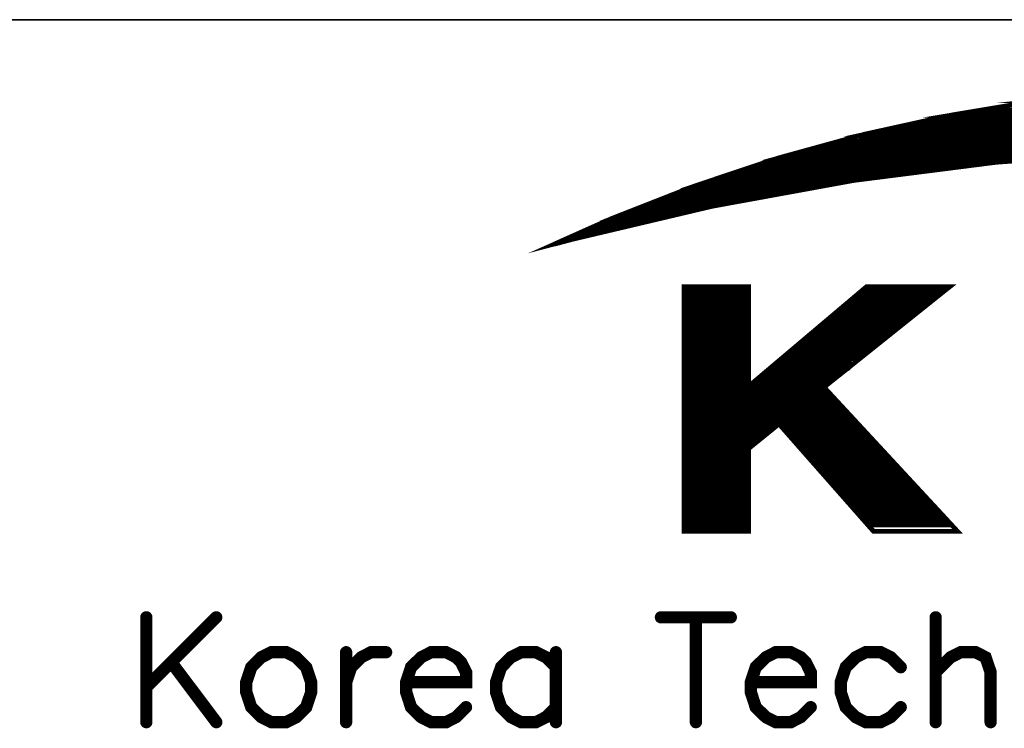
# Model space of a CAD drawing. Header units: millimetres. Extents: x 4065 to 8083, y -652 to 5416.
# Tile 70 of 256: x 6629 to 6677, y 1258 to 1293. Entities that reach past the tile are written whole.
import ezdxf

# ---------------------------------------------------------------- set-up
doc = ezdxf.new("R2010")
doc.units = ezdxf.units.MM
doc.header["$LTSCALE"] = 0.8
doc.layers.get('0').update_dxf_attribs({"linetype": 'CONTINUOUS', "lineweight": 0})

# ---------------------------------------------------------------- blocks, each defined once
blk = doc.blocks.new('SMOOTH_0$0254')
at = {"const_width": 0.0127}
blk.add_lwpolyline([(-0.00635, 0, 1), (0.00635, 0, 1)], format="xyb", close=True, dxfattribs=at)
blk = doc.blocks.new('SMOOTH_0$064516')
at = {"const_width": 0.0323}
blk.add_lwpolyline([(-0.0161, 0, 1), (0.0161, 0, 1)], format="xyb", close=True, dxfattribs=at)
blk = doc.blocks.new('logo')
at = {"color": 7}
for points, const_width in [([(-3495.641, 5338.044), (-3491.64, 5339.83), (-3485.861, 5342.097), (-3479.97, 5344.064), (-3473.985, 5345.713), (-3467.914, 5347.052), (-3461.791, 5348.074)], 0.338), ([(-3454.81, 5344.51), (-3464.814, 5343.755), (-3474.775, 5342.484), (-3484.65, 5340.681), (-3494.422, 5338.371), (-3495.641, 5338.044)], 0.338), ([(-3421.603, 5346.729), (-3469.272, 5346.729)], 0.338), ([(-3418.222, 5345.884), (-3472.483, 5345.884)], 0.338), ([(-3470.624, 5346.391), (-3420.251, 5346.391)], 0.338), ([(-3475.526, 5345.207), (-3415.518, 5345.207)], 0.338), ([(-3474.343, 5345.546), (-3416.87, 5345.546)], 0.338), ([(-3476.202, 5344.954), (-3414.588, 5344.954)], 0.338), ([(-3478.738, 5344.278), (-3459.298, 5344.278)], 0.338), ([(-3482.034, 5343.264), (-3469.948, 5343.264)], 0.338), ([(-3481.273, 5343.517), (-3467.75, 5343.517)], 0.338), ([(-3472.061, 5343.095), (-3471.131, 5343.095)], 0.338), ([(-3469.863, 5343.348), (-3469.271, 5343.348)], 0.338), ([(-3467.75, 5343.602), (-3467.328, 5343.602)], 0.338), ([(-3483.555, 5342.756), (-3473.836, 5342.756)], 0.338), ([(-3482.71, 5343.01), (-3471.976, 5343.01)], 0.338), ([(-3473.92, 5342.841), (-3473.159, 5342.841)], 0.338), ([(-3486.006, 5341.911), (-3478.738, 5341.911)], 0.338), ([(-3484.823, 5342.249), (-3476.625, 5342.249)], 0.338), ([(-3480.005, 5341.742), (-3479.752, 5341.742)], 0.338), ([(-3487.866, 5341.151), (-3483.048, 5341.151)], 0.338), ([(-3487.189, 5341.404), (-3481.611, 5341.404)], 0.338), ([(-3486.682, 5341.658), (-3480.09, 5341.658)], 0.338), ([(-3483.133, 5341.235), (-3482.541, 5341.235)], 0.338), ([(-3481.611, 5341.489), (-3481.104, 5341.489)], 0.338), ([(-3492.683, 5338.869), (-3489.049, 5340.559)], 0.338), ([(-3489.387, 5340.474), (-3491.584, 5339.545)], 0.338), ([(-3491.415, 5339.207), (-3488.626, 5340.559)], 0.338), ([(-3490.401, 5339.46), (-3488.204, 5340.559)], 0.338), ([(-3488.457, 5340.897), (-3484.485, 5340.897)], 0.338), ([(-3488.373, 5340.474), (-3486.091, 5340.474)], 0.338), ([(-3484.4, 5340.982), (-3483.809, 5340.982)], 0.338), ([(-3493.613, 5338.7), (-3491.584, 5339.629)], 0.338), ([(-3489.133, 5340.052), (-3488.035, 5340.052)], 0.338), ([(-3488.626, 5340.221), (-3487.02, 5340.221)], 0.338), ([(-3486.344, 5335.065), (-3486.344, 5318.162)], 0.338), ([(-3486.091, 5318.077), (-3486.091, 5334.981)], 0.338), ([(-3485.837, 5318.077), (-3485.837, 5334.981)], 0.338), ([(-3485.584, 5318.077), (-3485.584, 5334.981)], 0.338), ([(-3485.33, 5318.077), (-3485.33, 5334.981)], 0.338), ([(-3485.076, 5318.077), (-3485.076, 5334.981)], 0.338), ([(-3484.823, 5318.077), (-3484.823, 5334.981)], 0.338), ([(-3484.569, 5317.993), (-3484.569, 5334.896)], 0.338), ([(-3484.316, 5317.993), (-3484.316, 5334.896)], 0.338), ([(-3484.062, 5318.077), (-3484.062, 5334.981)], 0.338), ([(-3483.893, 5335.065), (-3483.893, 5317.993)], 0.338), ([(-3483.724, 5318.077), (-3483.724, 5334.981)], 0.338), ([(-3483.471, 5318.077), (-3483.471, 5334.981)], 0.338), ([(-3483.217, 5318.077), (-3483.217, 5334.981)], 0.338), ([(-3482.963, 5318.077), (-3482.963, 5334.981)], 0.338), ([(-3482.71, 5318.077), (-3482.71, 5334.981)], 0.338), ([(-3482.456, 5318.077), (-3482.456, 5334.981)], 0.338), ([(-3482.203, 5317.993), (-3482.203, 5334.896)], 0.338), ([(-3474.681, 5334.22), (-3469.187, 5334.22)], 0.338), ([(-3474.427, 5334.474), (-3468.933, 5334.474)], 0.338), ([(-3474.174, 5334.727), (-3468.494, 5334.727)], 0.338), ([(-3475.61, 5333.459), (-3470.201, 5333.459)], 0.338), ([(-3475.357, 5333.713), (-3469.863, 5333.713)], 0.338), ([(-3475.103, 5333.967), (-3469.61, 5333.967)], 0.338), ([(-3476.287, 5332.952), (-3470.793, 5332.952)], 0.338), ([(-3475.948, 5333.206), (-3470.455, 5333.206)], 0.338), ([(-3477.216, 5332.192), (-3471.723, 5332.192)], 0.338), ([(-3476.878, 5332.445), (-3471.469, 5332.445)], 0.338), ([(-3476.54, 5332.699), (-3471.215, 5332.699)], 0.338), ([(-3478.061, 5331.431), (-3472.737, 5331.431)], 0.338), ([(-3477.723, 5331.685), (-3472.399, 5331.685)], 0.338), ([(-3477.47, 5331.938), (-3472.145, 5331.938)], 0.338), ([(-3478.653, 5330.924), (-3473.413, 5330.924)], 0.338), ([(-3478.399, 5331.177), (-3473.075, 5331.177)], 0.338), ([(-3479.498, 5330.163), (-3474.343, 5330.163)], 0.338), ([(-3479.245, 5330.417), (-3474.005, 5330.417)], 0.338), ([(-3478.991, 5330.67), (-3473.666, 5330.67)], 0.338), ([(-3480.428, 5329.403), (-3475.272, 5329.403)], 0.338), ([(-3480.174, 5329.656), (-3474.934, 5329.656), (-3474.934, 5329.572), (-3474.85, 5329.656)], 0.338), ([(-3479.836, 5329.91), (-3474.681, 5329.91)], 0.338), ([(-3481.442, 5328.642), (-3476.202, 5328.642)], 0.338), ([(-3481.104, 5328.895), (-3475.948, 5328.895)], 0.338), ([(-3480.766, 5329.149), (-3475.61, 5329.149)], 0.338), ([(-3481.696, 5328.388), (-3476.54, 5328.388)], 0.338), ([(-3482.372, 5327.374), (-3476.287, 5327.374)], 0.338), ([(-3482.203, 5327.797), (-3476.709, 5327.797)], 0.338), ([(-3482.203, 5327.543), (-3476.456, 5327.543)], 0.338), ([(-3482.372, 5327.036), (-3476.117, 5327.036)], 0.338), ([(-3482.287, 5326.867), (-3475.864, 5326.867)], 0.338), ([(-3482.203, 5327.205), (-3476.117, 5327.205)], 0.338), ([(-3475.441, 5326.36), (-3482.372, 5326.36)], 0.338), ([(-3482.372, 5326.191), (-3475.272, 5326.191)], 0.338), ([(-3482.287, 5326.529), (-3475.526, 5326.529)], 0.338), ([(-3482.287, 5325.937), (-3475.019, 5325.937)], 0.338), ([(-3482.456, 5325.261), (-3480.428, 5325.261)], 0.338), ([(-3482.203, 5325.684), (-3474.765, 5325.684)], 0.338), ([(-3479.667, 5325.261), (-3474.427, 5325.261)], 0.338), ([(-3482.287, 5325.092), (-3480.681, 5325.092)], 0.338), ([(-3482.287, 5324.923), (-3480.851, 5324.923)], 0.338), ([(-3482.287, 5324.5), (-3481.273, 5324.5)], 0.338), ([(-3482.203, 5324.754), (-3481.02, 5324.754)], 0.338), ([(-3479.498, 5325.008), (-3474.174, 5325.008)], 0.338), ([(-3479.16, 5324.754), (-3473.92, 5324.754)], 0.338), ([(-3478.991, 5324.5), (-3473.666, 5324.5)], 0.338), ([(-3482.372, 5324.247), (-3481.527, 5324.247)], 0.338), ([(-3482.372, 5324.078), (-3481.865, 5324.078)], 0.338), ([(-3478.738, 5324.247), (-3473.497, 5324.247)], 0.338), ([(-3478.569, 5323.993), (-3473.244, 5323.993)], 0.338), ([(-3478.399, 5323.74), (-3472.99, 5323.74)], 0.338), ([(-3478.146, 5323.486), (-3472.737, 5323.486)], 0.338), ([(-3477.892, 5323.233), (-3472.483, 5323.233)], 0.338), ([(-3477.723, 5322.979), (-3472.314, 5322.979)], 0.338), ([(-3477.47, 5322.726), (-3472.061, 5322.726)], 0.338), ([(-3477.216, 5322.472), (-3471.807, 5322.472)], 0.338), ([(-3476.963, 5322.218), (-3471.638, 5322.218)], 0.338), ([(-3476.794, 5321.965), (-3471.384, 5321.965)], 0.338), ([(-3476.54, 5321.711), (-3471.131, 5321.711)], 0.338), ([(-3476.371, 5321.458), (-3470.877, 5321.458)], 0.338), ([(-3476.117, 5321.204), (-3470.624, 5321.204)], 0.338), ([(-3475.864, 5320.951), (-3470.37, 5320.951)], 0.338), ([(-3475.695, 5320.697), (-3470.201, 5320.697)], 0.338), ([(-3475.441, 5320.444), (-3469.948, 5320.444)], 0.338), ([(-3475.188, 5320.19), (-3469.694, 5320.19)], 0.338), ([(-3475.019, 5319.936), (-3469.525, 5319.936)], 0.338), ([(-3474.85, 5319.683), (-3469.271, 5319.683)], 0.338), ([(-3474.596, 5319.429), (-3469.018, 5319.429)], 0.338), ([(-3474.258, 5319.176), (-3468.764, 5319.176)], 0.338), ([(-3474.089, 5318.922), (-3468.511, 5318.922)], 0.338), ([(-3473.92, 5318.669), (-3468.257, 5318.669)], 0.338), ([(-3473.666, 5318.415), (-3468.004, 5318.415)], 0.338), ([(-3519.273, 5311.965), (-3524.159, 5307.079)], 0.859), ([(-3524.159, 5311.965), (-3524.159, 5304.641)], 0.859), ([(-3488.222, 5311.965), (-3483.345, 5311.965)], 0.859), ([(-3485.783, 5311.965), (-3485.783, 5304.641)], 0.859), ([(-3469.038, 5311.965), (-3469.038, 5304.641)], 0.859), ([(-3515.434, 5309.527), (-3516.13, 5309.175), (-3516.834, 5308.479), (-3517.178, 5307.431), (-3517.178, 5306.736), (-3516.834, 5305.688), (-3516.13, 5304.993), (-3515.434, 5304.641), (-3514.387, 5304.641), (-3513.691, 5304.993), (-3512.996, 5305.688), (-3512.644, 5306.736), (-3512.644, 5307.431), (-3512.996, 5308.479), (-3513.691, 5309.175), (-3514.387, 5309.527), (-3515.434, 5309.527)], 0.859), ([(-3510.205, 5307.431), (-3509.853, 5308.479), (-3509.157, 5309.175), (-3508.462, 5309.527), (-3507.414, 5309.527)], 0.859), ([(-3510.205, 5309.527), (-3510.205, 5304.641)], 0.859), ([(-3506.014, 5307.431), (-3501.833, 5307.431), (-3501.833, 5308.127), (-3502.176, 5308.823), (-3502.528, 5309.175), (-3503.224, 5309.527), (-3504.271, 5309.527), (-3504.967, 5309.175), (-3505.671, 5308.479), (-3506.014, 5307.431), (-3506.014, 5306.736), (-3505.671, 5305.688), (-3504.967, 5304.993), (-3504.271, 5304.641), (-3503.224, 5304.641), (-3502.528, 5304.993), (-3501.833, 5305.688)], 0.859), ([(-3495.555, 5308.479), (-3496.251, 5309.175), (-3496.946, 5309.527), (-3497.994, 5309.527), (-3498.69, 5309.175), (-3499.385, 5308.479), (-3499.737, 5307.431), (-3499.737, 5306.736), (-3499.385, 5305.688), (-3498.69, 5304.993), (-3497.994, 5304.641), (-3496.946, 5304.641), (-3496.251, 5304.993), (-3495.555, 5305.688)], 0.859), ([(-3495.555, 5309.527), (-3495.555, 5304.641)], 0.859), ([(-3481.945, 5307.431), (-3477.763, 5307.431), (-3477.763, 5308.127), (-3478.106, 5308.823), (-3478.459, 5309.175), (-3479.154, 5309.527), (-3480.202, 5309.527), (-3480.897, 5309.175), (-3481.601, 5308.479), (-3481.945, 5307.431), (-3481.945, 5306.736), (-3481.601, 5305.688), (-3480.897, 5304.993), (-3480.202, 5304.641), (-3479.154, 5304.641), (-3478.459, 5304.993), (-3477.763, 5305.688)], 0.859), ([(-3471.477, 5308.479), (-3472.181, 5309.175), (-3472.877, 5309.527), (-3473.925, 5309.527), (-3474.62, 5309.175), (-3475.316, 5308.479), (-3475.668, 5307.431), (-3475.668, 5306.736), (-3475.316, 5305.688), (-3474.62, 5304.993), (-3473.925, 5304.641), (-3472.877, 5304.641), (-3472.181, 5304.993), (-3471.477, 5305.688)], 0.859), ([(-3469.038, 5308.127), (-3467.991, 5309.175), (-3467.295, 5309.527), (-3466.248, 5309.527), (-3465.552, 5309.175), (-3465.2, 5308.127), (-3465.2, 5304.641)], 0.859), ([(-3522.416, 5308.823), (-3519.273, 5304.641)], 0.859)]:
    blk.add_lwpolyline(points, dxfattribs=dict(at, const_width=const_width))
at = {"color": 7, "const_width": 0.338}
for points in [[(-3465.91, 5347.379), (-3461.851, 5348.057), (-3429.228, 5348.057), (-3424.695, 5347.379)], [(-3461.782, 5348.065), (-3459.73, 5348.297), (-3430.835, 5348.297), (-3429.285, 5348.065)], [(-3467.914, 5347.044), (-3465.91, 5347.379), (-3424.695, 5347.379), (-3423.06, 5347.044)], [(-3472.036, 5346.133), (-3467.922, 5347.044), (-3423.06, 5347.044), (-3418.615, 5346.133)], [(-3473.976, 5345.704), (-3472.036, 5346.133), (-3418.607, 5346.133), (-3416.958, 5345.704)], [(-3477.436, 5344.751), (-3473.976, 5345.704), (-3416.958, 5345.704), (-3413.297, 5344.751)], [(-3479.961, 5344.055), (-3478.278, 5344.519), (-3454.81, 5344.519), (-3460.948, 5344.055)], [(-3478.278, 5344.519), (-3477.436, 5344.751), (-3444.78, 5344.751), (-3454.81, 5344.519)], [(-3484.645, 5342.492), (-3480.843, 5343.763), (-3464.822, 5343.763), (-3474.775, 5342.493)], [(-3480.843, 5343.763), (-3480.817, 5343.772), (-3464.814, 5343.772), (-3464.822, 5343.763)], [(-3480.818, 5343.772), (-3479.97, 5344.055), (-3460.949, 5344.055), (-3464.7, 5343.772)], [(-3464.814, 5343.763), (-3464.814, 5343.772), (-3464.7, 5343.772), (-3464.814, 5343.763)], [(-3485.852, 5342.089), (-3484.645, 5342.492), (-3474.775, 5342.492), (-3476.985, 5342.089)], [(-3489.423, 5340.689), (-3485.861, 5342.089), (-3476.985, 5342.089), (-3484.65, 5340.689)], [(-3491.631, 5339.822), (-3489.423, 5340.689), (-3484.658, 5340.689), (-3488.321, 5339.822)], [(-3494.873, 5338.379), (-3491.631, 5339.822), (-3488.321, 5339.822), (-3494.413, 5338.379)], [(-3495.53, 5338.087), (-3494.422, 5338.379), (-3494.873, 5338.379), (-3495.53, 5338.087)], [(-3486.616, 5328.092), (-3486.616, 5335.065), (-3482.108, 5335.065), (-3482.108, 5328.092)], [(-3482.108, 5328.092), (-3473.856, 5335.065), (-3468.051, 5335.065), (-3476.771, 5328.092)], [(-3486.616, 5328.04), (-3486.616, 5328.092), (-3476.771, 5328.092), (-3476.836, 5328.04)], [(-3486.616, 5325.473), (-3486.616, 5328.04), (-3476.836, 5328.04), (-3474.458, 5325.473)], [(-3486.616, 5323.747), (-3486.616, 5325.473), (-3479.978, 5325.473), (-3482.108, 5323.747)], [(-3473.375, 5317.968), (-3479.978, 5325.473), (-3474.458, 5325.473), (-3467.51, 5317.968)], [(-3486.616, 5317.968), (-3486.616, 5323.747), (-3482.108, 5323.747), (-3482.108, 5317.968)]]:
    blk.add_lwpolyline(points, close=True, dxfattribs=at)
at = {"color": 7, "xscale": 13.31, "yscale": 13.31, "zscale": 13.31}
for name, p in [('SMOOTH_0$0254', (-3465.91, 5347.379)), ('SMOOTH_0$0254', (-3465.91, 5347.379)), ('SMOOTH_0$0254', (-3469.272, 5346.729)), ('SMOOTH_0$0254', (-3467.922, 5347.044)), ('SMOOTH_0$0254', (-3467.914, 5347.052)), ('SMOOTH_0$0254', (-3467.914, 5347.044)), ('SMOOTH_0$0254', (-3472.483, 5345.884)), ('SMOOTH_0$0254', (-3472.036, 5346.133)), ('SMOOTH_0$0254', (-3472.036, 5346.133)), ('SMOOTH_0$0254', (-3470.624, 5346.391)), ('SMOOTH_0$0254', (-3475.526, 5345.207)), ('SMOOTH_0$0254', (-3474.343, 5345.546)), ('SMOOTH_0$0254', (-3473.985, 5345.713)), ('SMOOTH_0$0254', (-3473.976, 5345.704)), ('SMOOTH_0$0254', (-3473.976, 5345.704)), ('SMOOTH_0$0254', (-3478.278, 5344.519)), ('SMOOTH_0$0254', (-3478.278, 5344.519)), ('SMOOTH_0$0254', (-3477.436, 5344.751)), ('SMOOTH_0$0254', (-3477.436, 5344.751)), ('SMOOTH_0$0254', (-3476.202, 5344.954)), ('SMOOTH_0$0254', (-3480.843, 5343.763)), ('SMOOTH_0$0254', (-3480.843, 5343.763)), ('SMOOTH_0$0254', (-3480.818, 5343.772)), ('SMOOTH_0$0254', (-3480.817, 5343.772)), ('SMOOTH_0$0254', (-3479.97, 5344.064)), ('SMOOTH_0$0254', (-3479.97, 5344.055)), ('SMOOTH_0$0254', (-3479.961, 5344.055)), ('SMOOTH_0$0254', (-3478.738, 5344.278)), ('SMOOTH_0$0254', (-3464.822, 5343.763)), ('SMOOTH_0$0254', (-3464.822, 5343.763)), ('SMOOTH_0$0254', (-3464.814, 5343.772)), ('SMOOTH_0$0254', (-3464.814, 5343.772)), ('SMOOTH_0$0254', (-3464.814, 5343.763)), ('SMOOTH_0$0254', (-3464.814, 5343.763)), ('SMOOTH_0$0254', (-3464.814, 5343.755)), ('SMOOTH_0$0254', (-3464.7, 5343.772)), ('SMOOTH_0$0254', (-3464.7, 5343.772)), ('SMOOTH_0$0254', (-3482.034, 5343.264)), ('SMOOTH_0$0254', (-3481.273, 5343.517)), ('SMOOTH_0$0254', (-3472.061, 5343.095)), ('SMOOTH_0$0254', (-3471.131, 5343.095)), ('SMOOTH_0$0254', (-3469.948, 5343.264)), ('SMOOTH_0$0254', (-3469.863, 5343.348)), ('SMOOTH_0$0254', (-3469.271, 5343.348)), ('SMOOTH_0$0254', (-3467.75, 5343.602)), ('SMOOTH_0$0254', (-3467.75, 5343.517)), ('SMOOTH_0$0254', (-3467.328, 5343.602)), ('SMOOTH_0$0254', (-3484.645, 5342.492)), ('SMOOTH_0$0254', (-3484.645, 5342.492)), ('SMOOTH_0$0254', (-3483.555, 5342.756)), ('SMOOTH_0$0254', (-3482.71, 5343.01)), ('SMOOTH_0$0254', (-3474.775, 5342.493)), ('SMOOTH_0$0254', (-3474.775, 5342.492)), ('SMOOTH_0$0254', (-3474.775, 5342.484)), ('SMOOTH_0$0254', (-3473.92, 5342.841)), ('SMOOTH_0$0254', (-3473.836, 5342.756)), ('SMOOTH_0$0254', (-3473.159, 5342.841)), ('SMOOTH_0$0254', (-3471.976, 5343.01)), ('SMOOTH_0$0254', (-3486.006, 5341.911)), ('SMOOTH_0$0254', (-3485.861, 5342.097)), ('SMOOTH_0$0254', (-3485.861, 5342.089)), ('SMOOTH_0$0254', (-3485.852, 5342.089)), ('SMOOTH_0$0254', (-3484.823, 5342.249)), ('SMOOTH_0$0254', (-3480.005, 5341.742)), ('SMOOTH_0$0254', (-3479.752, 5341.742)), ('SMOOTH_0$0254', (-3478.738, 5341.911)), ('SMOOTH_0$0254', (-3476.985, 5342.089)), ('SMOOTH_0$0254', (-3476.985, 5342.089)), ('SMOOTH_0$0254', (-3476.625, 5342.249)), ('SMOOTH_0$0254', (-3487.866, 5341.151)), ('SMOOTH_0$0254', (-3487.189, 5341.404)), ('SMOOTH_0$0254', (-3486.682, 5341.658)), ('SMOOTH_0$0254', (-3483.133, 5341.235)), ('SMOOTH_0$0254', (-3483.048, 5341.151)), ('SMOOTH_0$0254', (-3482.541, 5341.235)), ('SMOOTH_0$0254', (-3481.611, 5341.489)), ('SMOOTH_0$0254', (-3481.611, 5341.404)), ('SMOOTH_0$0254', (-3481.104, 5341.489)), ('SMOOTH_0$0254', (-3480.09, 5341.658)), ('SMOOTH_0$0254', (-3489.423, 5340.689)), ('SMOOTH_0$0254', (-3489.423, 5340.689)), ('SMOOTH_0$0254', (-3489.387, 5340.474)), ('SMOOTH_0$0254', (-3489.049, 5340.559)), ('SMOOTH_0$0254', (-3488.626, 5340.559)), ('SMOOTH_0$0254', (-3488.457, 5340.897)), ('SMOOTH_0$0254', (-3488.373, 5340.474)), ('SMOOTH_0$0254', (-3488.204, 5340.559)), ('SMOOTH_0$0254', (-3486.091, 5340.474)), ('SMOOTH_0$0254', (-3484.658, 5340.689)), ('SMOOTH_0$0254', (-3484.65, 5340.689)), ('SMOOTH_0$0254', (-3484.65, 5340.681)), ('SMOOTH_0$0254', (-3484.485, 5340.897)), ('SMOOTH_0$0254', (-3484.4, 5340.982)), ('SMOOTH_0$0254', (-3483.809, 5340.982)), ('SMOOTH_0$0254', (-3491.64, 5339.83)), ('SMOOTH_0$0254', (-3491.631, 5339.822)), ('SMOOTH_0$0254', (-3491.631, 5339.822)), ('SMOOTH_0$0254', (-3491.584, 5339.629)), ('SMOOTH_0$0254', (-3489.133, 5340.052)), ('SMOOTH_0$0254', (-3488.626, 5340.221)), ('SMOOTH_0$0254', (-3488.321, 5339.822)), ('SMOOTH_0$0254', (-3488.321, 5339.822)), ('SMOOTH_0$0254', (-3488.035, 5340.052)), ('SMOOTH_0$0254', (-3487.02, 5340.221)), ('SMOOTH_0$0254', (-3491.584, 5339.545)), ('SMOOTH_0$0254', (-3491.415, 5339.207)), ('SMOOTH_0$0254', (-3490.401, 5339.46)), ('SMOOTH_0$0254', (-3494.873, 5338.379)), ('SMOOTH_0$0254', (-3494.873, 5338.379)), ('SMOOTH_0$0254', (-3494.422, 5338.379)), ('SMOOTH_0$0254', (-3494.422, 5338.371)), ('SMOOTH_0$0254', (-3494.413, 5338.379)), ('SMOOTH_0$0254', (-3493.613, 5338.7)), ('SMOOTH_0$0254', (-3492.683, 5338.869)), ('SMOOTH_0$0254', (-3495.641, 5338.044)), ('SMOOTH_0$0254', (-3495.641, 5338.044)), ('SMOOTH_0$0254', (-3495.53, 5338.087)), ('SMOOTH_0$0254', (-3495.53, 5338.087)), ('SMOOTH_0$0254', (-3486.616, 5335.065)), ('SMOOTH_0$0254', (-3486.344, 5335.065)), ('SMOOTH_0$0254', (-3486.091, 5334.981)), ('SMOOTH_0$0254', (-3485.837, 5334.981)), ('SMOOTH_0$0254', (-3485.584, 5334.981)), ('SMOOTH_0$0254', (-3485.33, 5334.981)), ('SMOOTH_0$0254', (-3485.076, 5334.981)), ('SMOOTH_0$0254', (-3484.823, 5334.981)), ('SMOOTH_0$0254', (-3484.569, 5334.896)), ('SMOOTH_0$0254', (-3484.316, 5334.896)), ('SMOOTH_0$0254', (-3484.062, 5334.981)), ('SMOOTH_0$0254', (-3483.893, 5335.065)), ('SMOOTH_0$0254', (-3483.724, 5334.981)), ('SMOOTH_0$0254', (-3483.471, 5334.981)), ('SMOOTH_0$0254', (-3483.217, 5334.981)), ('SMOOTH_0$0254', (-3482.963, 5334.981)), ('SMOOTH_0$0254', (-3482.71, 5334.981)), ('SMOOTH_0$0254', (-3482.456, 5334.981)), ('SMOOTH_0$0254', (-3482.203, 5334.896)), ('SMOOTH_0$0254', (-3482.108, 5335.065)), ('SMOOTH_0$0254', (-3473.856, 5335.065)), ('SMOOTH_0$0254', (-3468.051, 5335.065)), ('SMOOTH_0$0254', (-3474.681, 5334.22)), ('SMOOTH_0$0254', (-3474.427, 5334.474)), ('SMOOTH_0$0254', (-3474.174, 5334.727)), ('SMOOTH_0$0254', (-3469.187, 5334.22)), ('SMOOTH_0$0254', (-3468.933, 5334.474)), ('SMOOTH_0$0254', (-3468.494, 5334.727)), ('SMOOTH_0$0254', (-3475.61, 5333.459)), ('SMOOTH_0$0254', (-3475.357, 5333.713)), ('SMOOTH_0$0254', (-3475.103, 5333.967)), ('SMOOTH_0$0254', (-3470.201, 5333.459)), ('SMOOTH_0$0254', (-3469.863, 5333.713)), ('SMOOTH_0$0254', (-3469.61, 5333.967)), ('SMOOTH_0$0254', (-3476.287, 5332.952)), ('SMOOTH_0$0254', (-3475.948, 5333.206)), ('SMOOTH_0$0254', (-3470.793, 5332.952)), ('SMOOTH_0$0254', (-3470.455, 5333.206)), ('SMOOTH_0$0254', (-3477.216, 5332.192)), ('SMOOTH_0$0254', (-3476.878, 5332.445)), ('SMOOTH_0$0254', (-3476.54, 5332.699)), ('SMOOTH_0$0254', (-3471.723, 5332.192)), ('SMOOTH_0$0254', (-3471.469, 5332.445)), ('SMOOTH_0$0254', (-3471.215, 5332.699)), ('SMOOTH_0$0254', (-3478.061, 5331.431)), ('SMOOTH_0$0254', (-3477.723, 5331.685)), ('SMOOTH_0$0254', (-3477.47, 5331.938)), ('SMOOTH_0$0254', (-3472.737, 5331.431)), ('SMOOTH_0$0254', (-3472.399, 5331.685)), ('SMOOTH_0$0254', (-3472.145, 5331.938)), ('SMOOTH_0$0254', (-3478.653, 5330.924)), ('SMOOTH_0$0254', (-3478.399, 5331.177)), ('SMOOTH_0$0254', (-3473.413, 5330.924)), ('SMOOTH_0$0254', (-3473.075, 5331.177)), ('SMOOTH_0$0254', (-3479.498, 5330.163)), ('SMOOTH_0$0254', (-3479.245, 5330.417)), ('SMOOTH_0$0254', (-3478.991, 5330.67)), ('SMOOTH_0$0254', (-3474.343, 5330.163)), ('SMOOTH_0$0254', (-3474.005, 5330.417)), ('SMOOTH_0$0254', (-3473.666, 5330.67)), ('SMOOTH_0$0254', (-3480.428, 5329.403)), ('SMOOTH_0$0254', (-3480.174, 5329.656)), ('SMOOTH_0$0254', (-3479.836, 5329.91)), ('SMOOTH_0$0254', (-3475.272, 5329.403)), ('SMOOTH_0$0254', (-3474.934, 5329.656)), ('SMOOTH_0$0254', (-3474.934, 5329.572)), ('SMOOTH_0$0254', (-3474.85, 5329.656)), ('SMOOTH_0$0254', (-3474.681, 5329.91)), ('SMOOTH_0$0254', (-3481.442, 5328.642)), ('SMOOTH_0$0254', (-3481.104, 5328.895)), ('SMOOTH_0$0254', (-3480.766, 5329.149)), ('SMOOTH_0$0254', (-3476.202, 5328.642)), ('SMOOTH_0$0254', (-3475.948, 5328.895)), ('SMOOTH_0$0254', (-3475.61, 5329.149)), ('SMOOTH_0$0254', (-3486.616, 5328.092)), ('SMOOTH_0$0254', (-3486.616, 5328.092)), ('SMOOTH_0$0254', (-3486.616, 5328.04)), ('SMOOTH_0$0254', (-3486.616, 5328.04)), ('SMOOTH_0$0254', (-3482.108, 5328.092)), ('SMOOTH_0$0254', (-3482.108, 5328.092)), ('SMOOTH_0$0254', (-3481.696, 5328.388)), ('SMOOTH_0$0254', (-3476.836, 5328.04)), ('SMOOTH_0$0254', (-3476.836, 5328.04)), ('SMOOTH_0$0254', (-3476.771, 5328.092)), ('SMOOTH_0$0254', (-3476.771, 5328.092)), ('SMOOTH_0$0254', (-3476.54, 5328.388)), ('SMOOTH_0$0254', (-3482.372, 5327.374)), ('SMOOTH_0$0254', (-3482.203, 5327.797)), ('SMOOTH_0$0254', (-3482.203, 5327.543)), ('SMOOTH_0$0254', (-3476.709, 5327.797)), ('SMOOTH_0$0254', (-3476.456, 5327.543)), ('SMOOTH_0$0254', (-3476.287, 5327.374)), ('SMOOTH_0$0254', (-3482.372, 5327.036)), ('SMOOTH_0$0254', (-3482.287, 5326.867)), ('SMOOTH_0$0254', (-3482.203, 5327.205)), ('SMOOTH_0$0254', (-3476.117, 5327.205)), ('SMOOTH_0$0254', (-3476.117, 5327.036)), ('SMOOTH_0$0254', (-3475.864, 5326.867)), ('SMOOTH_0$0254', (-3482.372, 5326.36)), ('SMOOTH_0$0254', (-3482.372, 5326.191)), ('SMOOTH_0$0254', (-3482.287, 5326.529)), ('SMOOTH_0$0254', (-3482.287, 5325.937)), ('SMOOTH_0$0254', (-3475.526, 5326.529)), ('SMOOTH_0$0254', (-3475.441, 5326.36)), ('SMOOTH_0$0254', (-3475.272, 5326.191)), ('SMOOTH_0$0254', (-3475.019, 5325.937)), ('SMOOTH_0$0254', (-3486.616, 5325.473)), ('SMOOTH_0$0254', (-3486.616, 5325.473)), ('SMOOTH_0$0254', (-3482.456, 5325.261)), ('SMOOTH_0$0254', (-3482.203, 5325.684)), ('SMOOTH_0$0254', (-3480.428, 5325.261)), ('SMOOTH_0$0254', (-3479.978, 5325.473)), ('SMOOTH_0$0254', (-3479.978, 5325.473)), ('SMOOTH_0$0254', (-3479.667, 5325.261)), ('SMOOTH_0$0254', (-3474.765, 5325.684)), ('SMOOTH_0$0254', (-3474.458, 5325.473)), ('SMOOTH_0$0254', (-3474.458, 5325.473)), ('SMOOTH_0$0254', (-3474.427, 5325.261)), ('SMOOTH_0$0254', (-3482.287, 5325.092)), ('SMOOTH_0$0254', (-3482.287, 5324.923)), ('SMOOTH_0$0254', (-3482.287, 5324.5)), ('SMOOTH_0$0254', (-3482.203, 5324.754)), ('SMOOTH_0$0254', (-3481.273, 5324.5)), ('SMOOTH_0$0254', (-3481.02, 5324.754)), ('SMOOTH_0$0254', (-3480.851, 5324.923)), ('SMOOTH_0$0254', (-3480.681, 5325.092)), ('SMOOTH_0$0254', (-3479.498, 5325.008)), ('SMOOTH_0$0254', (-3479.16, 5324.754)), ('SMOOTH_0$0254', (-3478.991, 5324.5)), ('SMOOTH_0$0254', (-3474.174, 5325.008)), ('SMOOTH_0$0254', (-3473.92, 5324.754)), ('SMOOTH_0$0254', (-3473.666, 5324.5)), ('SMOOTH_0$0254', (-3482.372, 5324.247)), ('SMOOTH_0$0254', (-3482.372, 5324.078)), ('SMOOTH_0$0254', (-3481.865, 5324.078)), ('SMOOTH_0$0254', (-3481.527, 5324.247)), ('SMOOTH_0$0254', (-3478.738, 5324.247)), ('SMOOTH_0$0254', (-3478.569, 5323.993)), ('SMOOTH_0$0254', (-3473.497, 5324.247)), ('SMOOTH_0$0254', (-3473.244, 5323.993)), ('SMOOTH_0$0254', (-3486.616, 5323.747)), ('SMOOTH_0$0254', (-3486.616, 5323.747)), ('SMOOTH_0$0254', (-3482.108, 5323.747)), ('SMOOTH_0$0254', (-3482.108, 5323.747)), ('SMOOTH_0$0254', (-3478.399, 5323.74)), ('SMOOTH_0$0254', (-3478.146, 5323.486)), ('SMOOTH_0$0254', (-3477.892, 5323.233)), ('SMOOTH_0$0254', (-3472.99, 5323.74)), ('SMOOTH_0$0254', (-3472.737, 5323.486)), ('SMOOTH_0$0254', (-3472.483, 5323.233)), ('SMOOTH_0$0254', (-3477.723, 5322.979)), ('SMOOTH_0$0254', (-3477.47, 5322.726)), ('SMOOTH_0$0254', (-3477.216, 5322.472)), ('SMOOTH_0$0254', (-3472.314, 5322.979)), ('SMOOTH_0$0254', (-3472.061, 5322.726)), ('SMOOTH_0$0254', (-3471.807, 5322.472)), ('SMOOTH_0$0254', (-3476.963, 5322.218)), ('SMOOTH_0$0254', (-3476.794, 5321.965)), ('SMOOTH_0$0254', (-3471.638, 5322.218)), ('SMOOTH_0$0254', (-3471.384, 5321.965)), ('SMOOTH_0$0254', (-3476.54, 5321.711)), ('SMOOTH_0$0254', (-3476.371, 5321.458)), ('SMOOTH_0$0254', (-3476.117, 5321.204)), ('SMOOTH_0$0254', (-3471.131, 5321.711)), ('SMOOTH_0$0254', (-3470.877, 5321.458)), ('SMOOTH_0$0254', (-3470.624, 5321.204)), ('SMOOTH_0$0254', (-3475.864, 5320.951)), ('SMOOTH_0$0254', (-3475.695, 5320.697)), ('SMOOTH_0$0254', (-3475.441, 5320.444)), ('SMOOTH_0$0254', (-3470.37, 5320.951)), ('SMOOTH_0$0254', (-3470.201, 5320.697)), ('SMOOTH_0$0254', (-3469.948, 5320.444)), ('SMOOTH_0$0254', (-3475.188, 5320.19)), ('SMOOTH_0$0254', (-3475.019, 5319.936)), ('SMOOTH_0$0254', (-3474.85, 5319.683)), ('SMOOTH_0$0254', (-3469.694, 5320.19)), ('SMOOTH_0$0254', (-3469.525, 5319.936)), ('SMOOTH_0$0254', (-3469.271, 5319.683)), ('SMOOTH_0$0254', (-3474.596, 5319.429)), ('SMOOTH_0$0254', (-3474.258, 5319.176)), ('SMOOTH_0$0254', (-3469.018, 5319.429)), ('SMOOTH_0$0254', (-3468.764, 5319.176)), ('SMOOTH_0$0254', (-3474.089, 5318.922)), ('SMOOTH_0$0254', (-3473.92, 5318.669)), ('SMOOTH_0$0254', (-3473.666, 5318.415)), ('SMOOTH_0$0254', (-3468.511, 5318.922)), ('SMOOTH_0$0254', (-3468.257, 5318.669)), ('SMOOTH_0$0254', (-3468.004, 5318.415)), ('SMOOTH_0$0254', (-3486.616, 5317.968)), ('SMOOTH_0$0254', (-3486.344, 5318.162)), ('SMOOTH_0$0254', (-3486.091, 5318.077)), ('SMOOTH_0$0254', (-3485.837, 5318.077)), ('SMOOTH_0$0254', (-3485.584, 5318.077)), ('SMOOTH_0$0254', (-3485.33, 5318.077)), ('SMOOTH_0$0254', (-3485.076, 5318.077)), ('SMOOTH_0$0254', (-3484.823, 5318.077)), ('SMOOTH_0$0254', (-3484.569, 5317.993)), ('SMOOTH_0$0254', (-3484.316, 5317.993)), ('SMOOTH_0$0254', (-3484.062, 5318.077)), ('SMOOTH_0$0254', (-3483.893, 5317.993)), ('SMOOTH_0$0254', (-3483.724, 5318.077)), ('SMOOTH_0$0254', (-3483.471, 5318.077)), ('SMOOTH_0$0254', (-3483.217, 5318.077)), ('SMOOTH_0$0254', (-3482.963, 5318.077)), ('SMOOTH_0$0254', (-3482.71, 5318.077)), ('SMOOTH_0$0254', (-3482.456, 5318.077)), ('SMOOTH_0$0254', (-3482.203, 5317.993)), ('SMOOTH_0$0254', (-3482.108, 5317.968)), ('SMOOTH_0$0254', (-3473.375, 5317.968)), ('SMOOTH_0$0254', (-3467.51, 5317.968)), ('SMOOTH_0$064516', (-3524.159, 5311.965)), ('SMOOTH_0$064516', (-3519.273, 5311.965)), ('SMOOTH_0$064516', (-3488.222, 5311.965)), ('SMOOTH_0$064516', (-3485.783, 5311.965)), ('SMOOTH_0$064516', (-3483.345, 5311.965)), ('SMOOTH_0$064516', (-3469.038, 5311.965)), ('SMOOTH_0$064516', (-3516.13, 5309.175)), ('SMOOTH_0$064516', (-3515.434, 5309.527)), ('SMOOTH_0$064516', (-3515.434, 5309.527)), ('SMOOTH_0$064516', (-3514.387, 5309.527)), ('SMOOTH_0$064516', (-3513.691, 5309.175)), ('SMOOTH_0$064516', (-3510.205, 5309.527)), ('SMOOTH_0$064516', (-3509.157, 5309.175)), ('SMOOTH_0$064516', (-3508.462, 5309.527)), ('SMOOTH_0$064516', (-3507.414, 5309.527)), ('SMOOTH_0$064516', (-3504.967, 5309.175)), ('SMOOTH_0$064516', (-3504.271, 5309.527)), ('SMOOTH_0$064516', (-3503.224, 5309.527)), ('SMOOTH_0$064516', (-3502.528, 5309.175)), ('SMOOTH_0$064516', (-3498.69, 5309.175)), ('SMOOTH_0$064516', (-3497.994, 5309.527)), ('SMOOTH_0$064516', (-3496.946, 5309.527)), ('SMOOTH_0$064516', (-3496.251, 5309.175)), ('SMOOTH_0$064516', (-3495.555, 5309.527)), ('SMOOTH_0$064516', (-3480.897, 5309.175)), ('SMOOTH_0$064516', (-3480.202, 5309.527)), ('SMOOTH_0$064516', (-3479.154, 5309.527)), ('SMOOTH_0$064516', (-3478.459, 5309.175)), ('SMOOTH_0$064516', (-3474.62, 5309.175)), ('SMOOTH_0$064516', (-3473.925, 5309.527)), ('SMOOTH_0$064516', (-3472.877, 5309.527)), ('SMOOTH_0$064516', (-3472.181, 5309.175)), ('SMOOTH_0$064516', (-3467.991, 5309.175)), ('SMOOTH_0$064516', (-3467.295, 5309.527)), ('SMOOTH_0$064516', (-3466.248, 5309.527)), ('SMOOTH_0$064516', (-3465.552, 5309.175)), ('SMOOTH_0$064516', (-3522.416, 5308.823)), ('SMOOTH_0$064516', (-3516.834, 5308.479)), ('SMOOTH_0$064516', (-3512.996, 5308.479)), ('SMOOTH_0$064516', (-3509.853, 5308.479)), ('SMOOTH_0$064516', (-3505.671, 5308.479)), ('SMOOTH_0$064516', (-3502.176, 5308.823)), ('SMOOTH_0$064516', (-3499.385, 5308.479)), ('SMOOTH_0$064516', (-3495.555, 5308.479)), ('SMOOTH_0$064516', (-3481.601, 5308.479)), ('SMOOTH_0$064516', (-3478.106, 5308.823)), ('SMOOTH_0$064516', (-3475.316, 5308.479)), ('SMOOTH_0$064516', (-3471.477, 5308.479)), ('SMOOTH_0$064516', (-3501.833, 5308.127)), ('SMOOTH_0$064516', (-3477.763, 5308.127)), ('SMOOTH_0$064516', (-3469.038, 5308.127)), ('SMOOTH_0$064516', (-3465.2, 5308.127)), ('SMOOTH_0$064516', (-3524.159, 5307.079)), ('SMOOTH_0$064516', (-3517.178, 5307.431)), ('SMOOTH_0$064516', (-3512.644, 5307.431)), ('SMOOTH_0$064516', (-3510.205, 5307.431)), ('SMOOTH_0$064516', (-3506.014, 5307.431)), ('SMOOTH_0$064516', (-3506.014, 5307.431)), ('SMOOTH_0$064516', (-3501.833, 5307.431)), ('SMOOTH_0$064516', (-3499.737, 5307.431)), ('SMOOTH_0$064516', (-3481.945, 5307.431)), ('SMOOTH_0$064516', (-3481.945, 5307.431)), ('SMOOTH_0$064516', (-3477.763, 5307.431)), ('SMOOTH_0$064516', (-3475.668, 5307.431)), ('SMOOTH_0$064516', (-3517.178, 5306.736)), ('SMOOTH_0$064516', (-3512.644, 5306.736)), ('SMOOTH_0$064516', (-3506.014, 5306.736)), ('SMOOTH_0$064516', (-3499.737, 5306.736)), ('SMOOTH_0$064516', (-3481.945, 5306.736)), ('SMOOTH_0$064516', (-3475.668, 5306.736)), ('SMOOTH_0$064516', (-3516.834, 5305.688)), ('SMOOTH_0$064516', (-3512.996, 5305.688)), ('SMOOTH_0$064516', (-3505.671, 5305.688)), ('SMOOTH_0$064516', (-3501.833, 5305.688)), ('SMOOTH_0$064516', (-3499.385, 5305.688)), ('SMOOTH_0$064516', (-3495.555, 5305.688)), ('SMOOTH_0$064516', (-3481.601, 5305.688)), ('SMOOTH_0$064516', (-3477.763, 5305.688)), ('SMOOTH_0$064516', (-3475.316, 5305.688)), ('SMOOTH_0$064516', (-3471.477, 5305.688)), ('SMOOTH_0$064516', (-3516.13, 5304.993)), ('SMOOTH_0$064516', (-3513.691, 5304.993)), ('SMOOTH_0$064516', (-3504.967, 5304.993)), ('SMOOTH_0$064516', (-3502.528, 5304.993)), ('SMOOTH_0$064516', (-3498.69, 5304.993)), ('SMOOTH_0$064516', (-3496.251, 5304.993)), ('SMOOTH_0$064516', (-3480.897, 5304.993)), ('SMOOTH_0$064516', (-3478.459, 5304.993)), ('SMOOTH_0$064516', (-3474.62, 5304.993)), ('SMOOTH_0$064516', (-3472.181, 5304.993)), ('SMOOTH_0$064516', (-3524.159, 5304.641)), ('SMOOTH_0$064516', (-3519.273, 5304.641)), ('SMOOTH_0$064516', (-3515.434, 5304.641)), ('SMOOTH_0$064516', (-3514.387, 5304.641)), ('SMOOTH_0$064516', (-3510.205, 5304.641)), ('SMOOTH_0$064516', (-3504.271, 5304.641)), ('SMOOTH_0$064516', (-3503.224, 5304.641)), ('SMOOTH_0$064516', (-3497.994, 5304.641)), ('SMOOTH_0$064516', (-3496.946, 5304.641)), ('SMOOTH_0$064516', (-3495.555, 5304.641)), ('SMOOTH_0$064516', (-3485.783, 5304.641)), ('SMOOTH_0$064516', (-3480.202, 5304.641)), ('SMOOTH_0$064516', (-3479.154, 5304.641)), ('SMOOTH_0$064516', (-3473.925, 5304.641)), ('SMOOTH_0$064516', (-3472.877, 5304.641)), ('SMOOTH_0$064516', (-3469.038, 5304.641)), ('SMOOTH_0$064516', (-3465.2, 5304.641))]:
    blk.add_blockref(name, p, dxfattribs=at)

msp = doc.modelspace()

# ---------------------------------------------------------------- linework, layer by layer
at = {"color": 7, "linetype": 'Continuous', "lineweight": 35}
msp.add_line((6584.808, 1292.532), (6798.47, 1292.532), dxfattribs=at)

# ---------------------------------------------------------------- block references
at = {"color": 3, "linetype": 'Continuous', "xscale": 0.7014719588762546, "yscale": 0.7014719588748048, "zscale": 0.7014719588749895}
msp.add_blockref('logo', (9107.388, -2462.948), dxfattribs=at)

doc.saveas('drawing.dxf')
